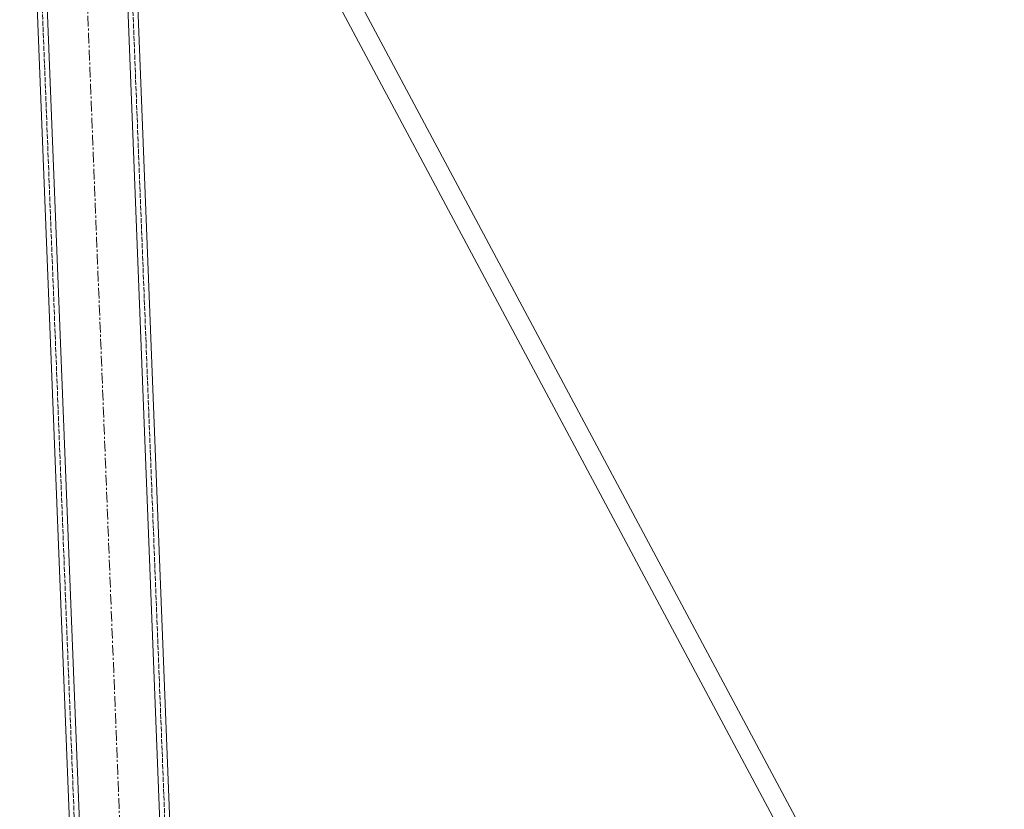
# Model space of a CAD drawing. Header units: millimetres. Extents: x -15129 to 9171, y -18789 to 5877.
# Tile 227 of 256: x -8913 to -8325, y -1759 to -1288. Entities that reach past the tile are written whole.
import ezdxf

# ---------------------------------------------------------------- set-up
doc = ezdxf.new("R2010")
doc.units = ezdxf.units.MM
doc.linetypes.add('ACAD_ISO02W100', pattern=[15, 12, -3])
doc.linetypes.add('CENTER', pattern=[50.8, 31.75, -6.35, 6.35, -6.35])
doc.layers.add('AS_Belki', color=145, linetype='Continuous')

msp = doc.modelspace()

# ---------------------------------------------------------------- linework, layer by layer
at = {"color": 5, "linetype": 'CENTER', "lineweight": 13, "ltscale": 0.2}
msp.add_line((-8901.04, -544.33, -8591.48), (-8771.97, -3818.38, 51965.58), dxfattribs=at)
at = {"layer": 'AS_Belki', "color": 145, "linetype": 'Continuous', "lineweight": 13, "ltscale": 0.25}
for p, q in [((-8912.51, -1015.01), (-8832.12, -3054.05)), ((-8825.89, -3059.81), (-8906.51, -1014.77)), ((-8777.93, -3057.92), (-8858.55, -1012.88)), ((-8852.55, -1012.65), (-8772.17, -3051.69)), ((-8321.86, -2002.47), (-8737.93, -1224.41)), ((-8748.83, -1228.86), (-8327.78, -2016.22))]:
    msp.add_line(p, q, dxfattribs=at)
at = {"layer": 'AS_Belki', "color": 84, "linetype": 'ACAD_ISO02W100', "lineweight": 13, "ltscale": 0.25}
for p, q in [((-8909.51, -1014.89), (-8829.12, -3053.93)), ((-8855.55, -1012.76), (-8775.17, -3051.8))]:
    msp.add_line(p, q, dxfattribs=at)

doc.saveas('drawing.dxf')
